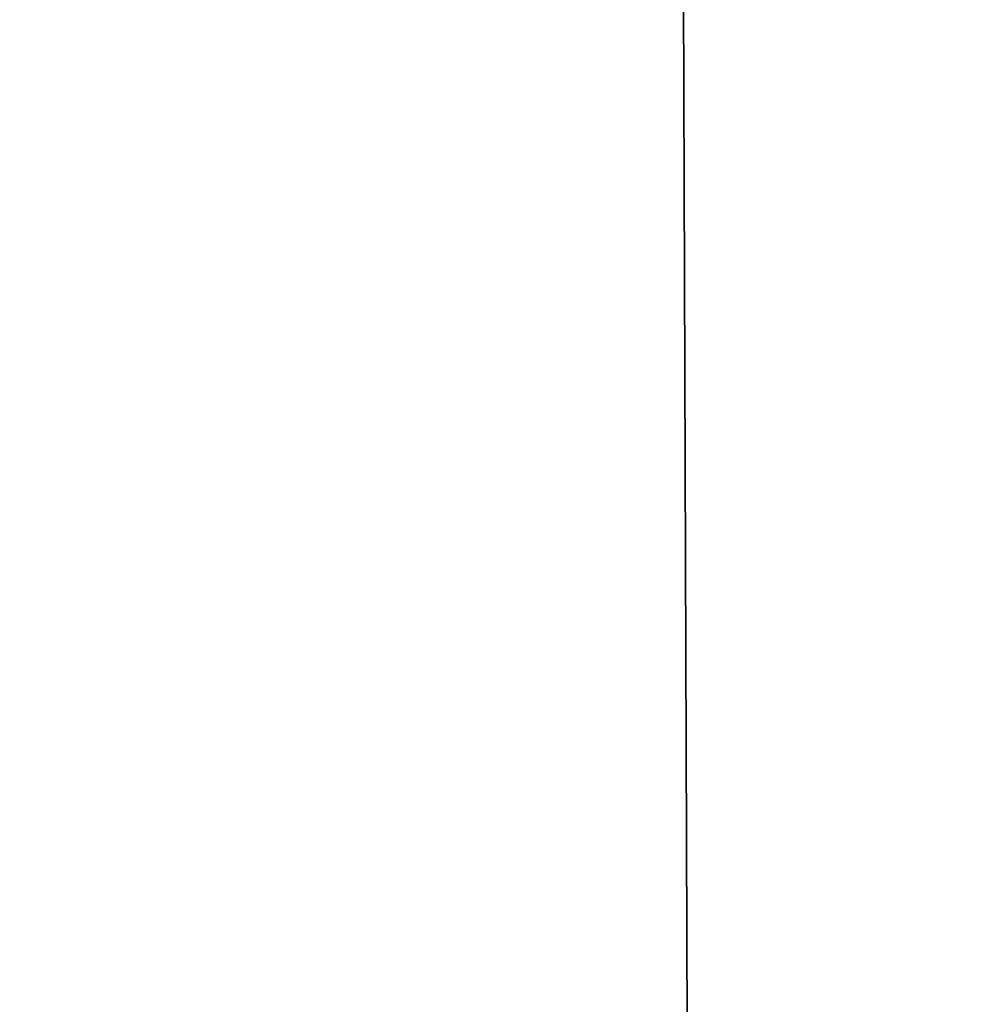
# Model space of a CAD drawing. Header units: millimetres. Extents: x -455 to 455, y -678 to 20.
# Tile 203 of 256: x -2.178 to -2.038, y -59.446 to -59.301. Entities that reach past the tile are written whole.
import ezdxf

# ---------------------------------------------------------------- set-up
doc = ezdxf.new("R2010")
doc.units = ezdxf.units.MM
doc.header["$LTSCALE"] = 65.185185
for name, color, linetype in [('237', 7, 'CONTINUOUS'), ('362', 7, 'CONTINUOUS'), ('375', 7, 'CONTINUOUS'), ('566', 7, 'CONTINUOUS'), ('568', 7, 'CONTINUOUS')]:
    doc.layers.add(name, color=color, linetype=linetype)

msp = doc.modelspace()

# ---------------------------------------------------------------- linework, layer by layer
at = {"layer": '237', "linetype": 'Continuous'}
for points in [[(-2.02482, -74.85131, -2.96229), (-2.2, -25, -1.35), (-2.63505, -74.85131, -1.35), (-2.02482, -74.85131, -2.96229)], [(-1.87094, -25.60872, -2.45872), (-2.2, -25, -1.35), (-2.02482, -74.85131, -2.96229), (-1.87094, -25.60872, -2.45872)]]:
    msp.add_3dface(points, dxfattribs=at)
at = {"layer": '362', "linetype": 'Continuous'}
for points in [[(-2, -74.7, 19.85), (-2, 0, 19.85), (-4.05718, -6.35378, 19.03358), (-2, -74.7, 19.85)], [(-2, -74.7, 19.85), (-4.05718, -6.35378, 19.03358), (-4.12132, -74.7, 18.97132), (-2, -74.7, 19.85)]]:
    msp.add_3dface(points, dxfattribs=at)
at = {"layer": '375', "linetype": 'Continuous'}
for points in [[(-2, -41.71041, -6.15), (-2.34238, -71.5, -6.28562), (-2.35355, -41.71041, -6.29645), (-2, -41.71041, -6.15)], [(-2, -71.5, -6.15), (-2.34238, -71.5, -6.28562), (-2, -41.71041, -6.15), (-2, -71.5, -6.15)]]:
    msp.add_3dface(points, dxfattribs=at)
at = {"layer": '566', "linetype": 'Continuous'}
for points in [[(-2.09344, -12.78906, 15.05), (-1.9099, -11.79276, 15.84277), (-2.63505, -74.85131, 15.05), (-2.09344, -12.78906, 15.05)], [(-2.63505, -74.85131, 15.05), (-1.9099, -11.79276, 15.84277), (-2.02482, -74.85131, 16.66229), (-2.63505, -74.85131, 15.05)]]:
    msp.add_3dface(points, dxfattribs=at)
at = {"layer": '568', "linetype": 'Continuous'}
msp.add_3dface([(-2.63505, -74.85131, 15.05), (-2.32584, -39.4198, 14.79427), (-2.09344, -12.78906, 15.05), (-2.63505, -74.85131, 15.05)], dxfattribs=at)

doc.saveas('drawing.dxf')
